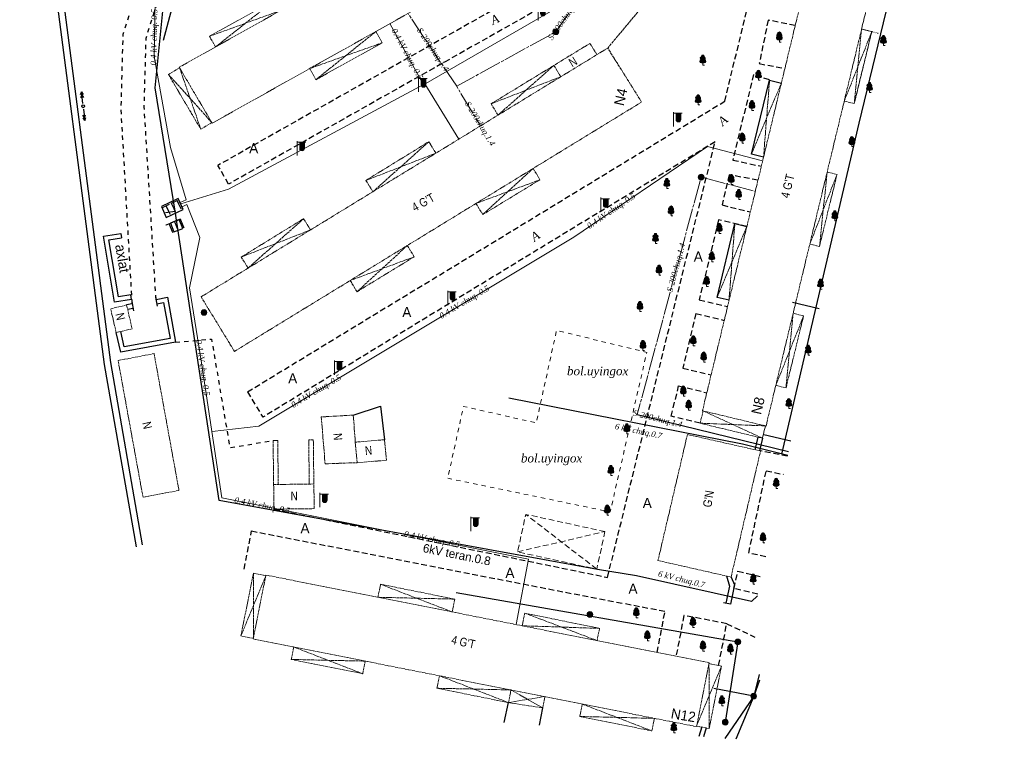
# Model space of a CAD drawing. Extents: x 352696 to 405256, y 4162769 to 4241487.
# Tile 23 of 148: x 402993 to 403164, y 4240025 to 4240150. Entities that reach past the tile are written whole.
import ezdxf
from ezdxf.enums import TextEntityAlignment as Align

# ---------------------------------------------------------------- set-up
doc = ezdxf.new("R2010")
doc.units = 0
doc.header["$LTSCALE"] = 0.5
doc.header["$MEASUREMENT"] = 0
for name, pattern in [('Auto_Street_NotBorder_Line_m1', [3, 1.5, -1.5]), ('Build_Contour_Canopy_m1', [3, 2, -1]), ('Build_Contour_Resid_m1', [1, 1, 0]), ('Commnctn_Gas_Line_Ground_m1', [1, 1, 0]), ('Commnctn_Waterpipes_Line_Unground_m1', [10, 8, -0.5, 1, -0.5]), ('Д_ТРОТ_ТРУБА', [3, 1.5, -1.5]), ('ДОРОГИ_СТРОЯЩ', [9, 8, -1]), ('ЗД_СТР_РАЗВ', [3, 2, -1]), ('Контура низ откосов  Штриховая 0.1-0.5 - - - - - - -', [0.6, 0.1, -0.5])]:
    doc.linetypes.add(name, pattern=pattern)
for name, color, linetype in [('(004) Точки рельефа', 7, 'Continuous'), ('(007) Здания', 7, 'Continuous'), ('(014) Водопровод', 5, 'ИК_Водопровод -------в--------'), ('(016) Кабель', 1, 'Continuous'), ('(017) Канализация', 33, 'KANALIS_K_1'), ('(019) Связь', 3, 'ИК_КАБ_СВЯЗИ'), ('(022) Возд. Линии', 7, 'Continuous'), ('(025) Дорога', 7, 'Continuous'), ('(028) Гидротехн.', 7, 'Continuous'), ('(037) Контуры', 7, 'Continuous'), ('(040) Ограда', 7, 'Continuous'), ('кабель', 1, 'Continuous')]:
    doc.layers.add(name, color=color, linetype=linetype)
for name, color, linetype, lineweight, true_color in [('AUTO#_ROADS_EXIST_L', 7, 'Continuous', 15, 0x000000), ('AUTO#_ROADS_MTRAL_T', 7, 'Continuous', 15, 0x000000), ('COMMN_OBJCT_WATER_L', 7, 'Continuous', 15, 0x000000), ('COMMN_OBJCT_WATER_T', 7, 'Continuous', 15, 0x000000), ('COMMN_OBJCT_WELL#_B', 7, 'Continuous', 15, 0x000000), ('GREEN_VGTAT_#####_B', 7, 'Continuous', 15, 0x000000)]:
    doc.layers.add(name, color=color, linetype=linetype, lineweight=lineweight, true_color=true_color)
for name, color, linetype, true_color in [('BUILD_CANOP_CNTUR_P', 7, 'Continuous', 0x000000), ('BUILD_RESID_CNTUR_P', 7, 'Continuous', 0x000000), ('BUILD_RESID_TITLE_T', 7, 'Continuous', 0x000000), ('COMMN_OBJCT_ELCTR_B', 7, 'Continuous', 0x000000), ('COMMN_OBJCT_ELCTR_L', 7, 'Continuous', 0x000000), ('COMMN_OBJCT_ELCTR_T', 7, 'Continuous', 0x000000), ('COMMN_OBJCT_GAS##_L', 7, 'Continuous', 0x000000)]:
    doc.layers.add(name, color=color, linetype=linetype, true_color=true_color)
doc.styles.add('BM-431', font='txt')
doc.styles.add('P-131', font='txt')
doc.styles.add('S', font='txtwr', dxfattribs={"oblique": 15})
doc.styles.add('БМ-431 (Times New Roman К)', font='timesi.ttf', dxfattribs={"height": 1})
doc.styles.add('Р-131 (Arial Narrow)', font='ARIALN.TTF', dxfattribs={"height": 1})
doc.linetypes.add('Commnctn_Electr_Cabel_Low_Unground_m1', pattern='A,4,-2,[1,Topography.shx,S=0.7,R=45,X=0,Y=0],0.001,[1,Topography.shx,S=0.7,R=315,X=0,Y=0],8,[1,Topography.shx,S=0.7,R=135,X=0,Y=0],0.001,[1,Topography.shx,S=0.7,R=225,X=0,Y=0],-2,4', length=20.002)
doc.linetypes.add('KANALIS_K_1', pattern='A,1,[">",Standard,S=1.8,R=0,X=-0.9,Y=-0.9],3,-1,["К",Standard,S=1.8,R=0,X=-0.9,Y=-0.9],-1,10', length=16)
doc.linetypes.add('ИК_Водопровод -------в--------', pattern='A,9,-0.6,["В",Standard,S=1.2,R=0,X=0,Y=-0.6],-1.2', length=10.8)
doc.linetypes.add('ИК_КАБ_СВЯЗИ', pattern='A,4,["o",Standard,S=0.5,R=0,X=0,Y=-0.125],4,-2', length=10)
doc.linetypes.add('ИК_Э_КАБ_ВН', pattern='A,8,-2,["<<",Standard,S=1,R=0,X=0,Y=-0.5],8,[">>",Standard,S=1,R=0,X=-1,Y=-0.5],-2', length=20)
doc.linetypes.add('ОГРАДА_ГЛИН', pattern='A,4,["|",Standard,S=0.8,R=0,X=0,Y=-0.8],0.5,["|",Standard,S=0.8,R=0,X=0,Y=-0.8],3.5', length=8)
doc.linetypes.add('ОГРАДА_ДЕР', pattern='A,2.5,["|",Standard,S=0.8,R=0,X=0,Y=-0.8],2.5', length=5)
doc.linetypes.add('ОГРАДА_М_1М', pattern='A,2.5,["о",Standard,S=1,R=0,X=0,Y=-0.35],0.5,["0",Standard,S=0.5,R=0,X=-0.3,Y=-0.25],2.5', length=5.5)
doc.linetypes.add('ОТКОСЫ_НЕУКР', pattern='A,0.5,["|",Standard,S=1.2,R=0,X=0,Y=-1.2],1,["|",Standard,S=0.5,R=0,X=0,Y=-0.5],0.5', length=2)

# ---------------------------------------------------------------- blocks, each defined once
blk = doc.blocks.new('strela1')
at = {"layer": '(022) Возд. Линии'}
for p, q in [((-2, 0), (-1.5, 0.25)), ((0, 0), (-2, 0)), ((-2, 0), (-1.5, -0.25)), ((-1.5, 0), (-1, 0.25)), ((-1.5, 0), (-1, -0.25))]:
    blk.add_line(p, q, dxfattribs=at)
blk = doc.blocks.new('strela2')
at = {"layer": '(022) Возд. Линии'}
for p, q in [((0, 0), (2, 0)), ((1.5, 0), (1, 0.25)), ((1.5, 0), (1, -0.25)), ((2, 0), (1.5, 0.25)), ((2, 0), (1.5, -0.25))]:
    blk.add_line(p, q, dxfattribs=at)
blk = doc.blocks.new('STOLB')
at = {"layer": '(022) Возд. Линии'}
blk.add_circle((0, 0), 0.25, dxfattribs=at)
blk = doc.blocks.new('Wellinspect_m1')
at = {"layer": 'COMMN_OBJCT_WELL#_B', "linetype": 'Continuous', "lineweight": 13, "true_color": 0xfffffe}
blk.add_hatch(color=7, dxfattribs=at).paths.add_polyline_path([(-1, 0, 1), (1, 0, 1)])
at = {"layer": 'COMMN_OBJCT_WELL#_B', "color": 18, "linetype": 'Continuous', "lineweight": 13, "true_color": 0x000000}
blk.add_line((-0.71, 0.71), (0.71, -0.71), dxfattribs=at)
blk.add_circle((0, 0), 1, dxfattribs=at)
blk = doc.blocks.new('ElectricFlash1_m1')
at = {"layer": 'COMMN_OBJCT_ELCTR_B', "linetype": 'Continuous', "lineweight": 9, "true_color": 0xfffffe}
blk.add_hatch(color=7, dxfattribs=at).paths.add_polyline_path([(1.25, 2.3), (0.45, 2.3), (0.45, 1.2, 1), (1.25, 1.2)])
at = {"layer": 'COMMN_OBJCT_ELCTR_B', "color": 18, "linetype": 'Continuous', "lineweight": 9, "true_color": 0x000000}
for p, q in [((0, 0), (0, 2.5)), ((0, 2.3), (1.5, 2.3)), ((0.45, 1.2), (0.45, 2.3)), ((0.45, 2.3), (1.25, 2.3)), ((1.25, 2.3), (1.25, 1.2))]:
    blk.add_line(p, q, dxfattribs=at)
blk.add_arc((0.85, 1.2), 0.4, 180, 0, dxfattribs=at)
blk = doc.blocks.new('CharacteristicFol_m1')
at = {"layer": 'GREEN_VGTAT_#####_B', "linetype": 'Continuous', "lineweight": 13, "true_color": 0xfffffe}
h = blk.add_hatch(color=7, dxfattribs=at)
h.dxf.hatch_style = 1
h.paths.add_polyline_path([(0.7, 1.95, 0.545245), (0.49, 2.94, 0.44906), (0, 3.5, 0.44906), (-0.49, 2.94, 0.545245), (-0.7, 1.95, 0.73339), (-0.48, 0.8), (0.48, 0.8, 0.73339)])
at = {"layer": 'GREEN_VGTAT_#####_B', "color": 18, "linetype": 'Continuous', "lineweight": 13, "true_color": 0x000000}
for p, q in [((-0.48, 0.8), (0.48, 0.8)), ((0, 0), (0, 0.8)), ((0, 0), (0, 0.8)), ((0, 0), (0.6, 0))]:
    blk.add_line(p, q, dxfattribs=at)
for centre, radius, start, end in [((0, 3), 0.501, 90.2911, 187.0229), ((0, 3), 0.501, 352.9771, 89.7089), ((-0.41, 1.41), 0.612, 118.4195, 263.4433), ((-0.28, 2.38), 0.602, 111.2452, 225.6501), ((0.41, 1.41), 0.612, 276.5567, 61.5805), ((0.28, 2.38), 0.602, 314.3499, 68.7548)]:
    blk.add_arc(centre, radius, start, end, dxfattribs=at)
blk = doc.blocks.new('wewewrwerwer')
at = {"layer": '(004) Точки рельефа'}
for points in [[(403121.87, 4240125.8), (403119.76, 4240126.32), (403122.92, 4240139.15), (403124.96, 4240138.65)], [(403115.89, 4240100.96), (403113.81, 4240101.46), (403116.89, 4240114.27), (403118.98, 4240113.77)]]:
    blk.add_lwpolyline(points, dxfattribs=at)
at = {"layer": '(014) Водопровод', "flags": 128}
blk.add_lwpolyline([(403099.97, 4240081.14), (403126.2, 4240074.69)], dxfattribs=at)
at = {"layer": '(016) Кабель', "color": 1, "linetype": 'ИК_Э_КАБ_ВН'}
blk.add_lwpolyline([(403163.64, 4240237.55), (403155.73, 4240203.32), (403138.39, 4240131.68), (403125, 4240074.28)], dxfattribs=at)
at = {"layer": '(016) Кабель', "color": 0}
for points in [[(403020.35, 4240118.66), (403017.41, 4240117.23), (403018.27, 4240115.32), (403021.21, 4240116.75), (403020.35, 4240118.66)], [(403018.97, 4240114.36), (403019.6, 4240112.82), (403021.14, 4240113.45), (403020.51, 4240114.99), (403018.97, 4240114.36)]]:
    blk.add_lwpolyline(points, dxfattribs=at)
at = {"layer": '(016) Кабель', "linetype": 'ИК_Э_КАБ_ВН'}
for points in [[(403126.06, 4240074.01), (403118.25, 4240076.01), (403077.67, 4240083.99)], [(403120.81, 4240049.67), (403119.78, 4240048.66), (403099.81, 4240053.15)]]:
    blk.add_lwpolyline(points, dxfattribs=at)
at = {"layer": '(017) Канализация', "linetype": 'KANALIS_K_1', "flags": 128}
blk.add_lwpolyline([(403025.24, 4240213.83), (403033.75, 4240213.54), (403032.16, 4240200.09), (403017.71, 4240146.05)], dxfattribs=at)
at = {"layer": '(017) Канализация'}
for points in [[(403121.9, 4240077.65), (403126.61, 4240076.55)], [(403068.58, 4240050.22), (403117.41, 4240041.66), (403115.23, 4240027.74)]]:
    blk.add_lwpolyline(points, dxfattribs=at)
at = {"layer": '(019) Связь', "flags": 128}
for points in [[(403131.54, 4240099.48), (403126.9, 4240100.61)], [(403121.09, 4240036.03), (403120.16, 4240032.26)], [(403121.19, 4240035.04), (403120.16, 4240032.25)], [(403120.16, 4240032.26), (403115.17, 4240024.9)], [(403120.16, 4240032.27), (403117.06, 4240024.76)]]:
    blk.add_lwpolyline(points, dxfattribs=at)
at = {"layer": '(019) Связь'}
blk.add_lwpolyline([(403120.16, 4240032.26), (403113.23, 4240033.6)], dxfattribs=at)
at = {"layer": '(025) Дорога', "linetype": 'Д_ТРОТ_ТРУБА', "flags": 128}
for points in [[(403012.37, 4240100.34), (403010.43, 4240134.05), (403010.79, 4240147.15), (403018.71, 4240172.25), (403027.66, 4240183.5), (403032.34, 4240187.02)], [(403016.49, 4240101.12), (403014.44, 4240134.48), (403014.77, 4240146.48), (403022.3, 4240170.34), (403030.47, 4240180.61), (403034.75, 4240183.82)], [(403019.87, 4240093.69), (403026.11, 4240094.23), (403029.29, 4240075.4), (403036.8, 4240076.61)]]:
    blk.add_lwpolyline(points, dxfattribs=at)
at = {"layer": '(025) Дорога', "linetype": 'ЗД_СТР_РАЗВ'}
for points in [[(403101.4, 4240178.71), (403117.65, 4240175.48), (403099.49, 4240165.22), (403027.23, 4240124.38)], [(403123.26, 4240174.37), (403101.33, 4240161.97), (403029.07, 4240121.13)], [(403032.34, 4240085.06), (403115.17, 4240135.53), (403124.44, 4240174.14), (403123.26, 4240174.37)], [(403127.37, 4240148.65), (403122.67, 4240149.6), (403121.13, 4240142.04), (403125.58, 4240141.21)], [(403122.88, 4240139.23), (403120.12, 4240140.15), (403116.55, 4240125.3), (403121.49, 4240124.22)], [(403036.94, 4240064.71), (403094.81, 4240052.87), (403113.48, 4240128.49), (403035.01, 4240080.67)], [(403029.07, 4240121.13), (403027.23, 4240124.38)], [(403120.91, 4240121.81), (403115.93, 4240122.74), (403114.68, 4240117.51), (403119.59, 4240116.31)], [(403118.99, 4240113.8), (403114.05, 4240114.91), (403110.73, 4240101.06), (403115.63, 4240099.86)], [(403110.15, 4240098.66), (403107.88, 4240089.2), (403112.78, 4240088.01)], [(403110.15, 4240098.66), (403115.06, 4240097.48)], [(403110.87, 4240079.63), (403105.87, 4240080.83), (403107.14, 4240086.11), (403112.03, 4240084.92)], [(403032.34, 4240085.06), (403035.01, 4240080.67)], [(403126.03, 4240073.88), (403121.35, 4240074.81)], [(403122.28, 4240056.46), (403119.3, 4240057.09), (403122.33, 4240071.38), (403125.35, 4240070.74)], [(403031.76, 4240054.3), (403033.05, 4240060.92), (403097.67, 4240048.31)], [(403120.88, 4240049.97), (403116.72, 4240050.93), (403117.42, 4240053.92), (403121.52, 4240052.95)], [(403103.41, 4240039.84), (403104.77, 4240046.92), (403097.67, 4240048.31)], [(403114.08, 4240037.58), (403115.49, 4240044.83), (403108.07, 4240046.27), (403106.7, 4240039.19)], [(403115.49, 4240044.83), (403120.39, 4240042.51)]]:
    blk.add_lwpolyline(points, dxfattribs=at)
at = {"layer": '(025) Дорога'}
for points in [[(403076.87, 4240027.68), (403077.62, 4240031.14)], [(403083.01, 4240027.24), (403083.57, 4240030.21)]]:
    blk.add_lwpolyline(points, dxfattribs=at)
at = {"layer": '(028) Гидротехн.', "color": 3}
for points in [[(403026.53, 4240378.01), (403027.86, 4240365.67), (403025.74, 4240339.25), (403024.47, 4240331.18), (403017.81, 4240313.82), (403007.5, 4240275.81), (402992.84, 4240226.03), (402992.92, 4240222.96), (402992.88, 4240212.87), (402992.92, 4240206.89), (402993.91, 4240197.92), (402996.55, 4240173.8), (403007.49, 4240089.82), (403013.02, 4240058.18)], [(403027.61, 4240378.33), (403028.94, 4240365.99), (403026.82, 4240339.57), (403025.56, 4240331.51), (403018.89, 4240314.15), (403008.58, 4240276.13), (402993.92, 4240226.35), (402994.01, 4240223.28), (402993.97, 4240213.19), (402994.01, 4240207.22), (402994.99, 4240198.25), (402997.64, 4240174.12), (403008.57, 4240090.14), (403014.1, 4240058.5)]]:
    blk.add_lwpolyline(points, dxfattribs=at)
at = {"layer": '(037) Контуры', "linetype": 'Контура низ откосов  Штриховая 0.1-0.5 - - - - - - -'}
blk.add_lwpolyline([(403140.65, 4240147.6), (403141.85, 4240147.3)], dxfattribs=at)
at = {"layer": '(040) Ограда', "linetype": 'ОГРАДА_ДЕР', "flags": 128}
for points in [[(403012.26, 4240101.12), (403009.3, 4240100.63), (403007.4, 4240112.09), (403010.36, 4240112.58)], [(403016.49, 4240101.12), (403018.45, 4240101.5), (403019.87, 4240093.69), (403010.36, 4240091.96), (403009.58, 4240095.37)], [(403016.41, 4240101.52), (403016.71, 4240099.95)], [(403012.37, 4240100.34), (403011.39, 4240100.15)], [(403012.52, 4240099.55), (403011.54, 4240099.36)], [(403012.3, 4240100.73), (403012.6, 4240099.16)]]:
    blk.add_lwpolyline(points, dxfattribs=at)
at = {"layer": '(040) Ограда', "flags": 128}
for points in [[(403012.13, 4240101.91), (403009.96, 4240101.55), (403008.32, 4240111.43), (403010.49, 4240111.79)], [(403010.36, 4240112.58), (403010.49, 4240111.79)], [(403012.26, 4240101.12), (403012.13, 4240101.91)], [(403016.64, 4240100.34), (403017.81, 4240100.56), (403018.94, 4240094.33), (403010.97, 4240092.89), (403010.36, 4240095.55)]]:
    blk.add_lwpolyline(points, dxfattribs=at)
at = {"layer": '(040) Ограда', "linetype": 'ОГРАДА_М_1М', "flags": 128}
blk.add_lwpolyline([(403050.71, 4240081.04), (403055.45, 4240082.61), (403056.11, 4240076.76)], dxfattribs=at)
at = {"layer": '(040) Ограда', "linetype": 'ОГРАДА_ГЛИН'}
for points in [[(403120.9, 4240077.22), (403120.39, 4240075.02)], [(403121.68, 4240077.03), (403121.17, 4240074.84)], [(403115.46, 4240053.11), (403115.99, 4240051.35), (403115.34, 4240048.38)], [(403116.24, 4240052.93), (403116.85, 4240051.56), (403116.12, 4240048.21), (403114.94, 4240048.47)], [(403111.93, 4240026.74), (403111.48, 4240025.17)]]:
    blk.add_lwpolyline(points, dxfattribs=at)
at = {"layer": '(040) Ограда', "linetype": 'ОТКОСЫ_НЕУКР'}
blk.add_lwpolyline([(403111.14, 4240026.9), (403110.66, 4240025.23)], dxfattribs=at)
at = {"layer": 'AUTO#_ROADS_EXIST_L', "color": 18, "linetype": 'Auto_Street_NotBorder_Line_m1', "lineweight": 15, "true_color": 0x000000, "flags": 128}
blk.add_lwpolyline([(403067.09, 4240070.07), (403095.27, 4240064.24), (403101.62, 4240091.93), (403085.96, 4240095.73), (403082.44, 4240079.68), (403069.83, 4240082.55), (403067.09, 4240070.07)], dxfattribs=at)
at = {"layer": 'BUILD_CANOP_CNTUR_P', "color": 18, "linetype": 'Build_Contour_Canopy_m1', "lineweight": 13, "true_color": 0x000000, "flags": 128}
blk.add_lwpolyline([(403094.37, 4240060.82), (403080.63, 4240063.81), (403079.21, 4240057.3), (403092.94, 4240054.3)], close=True, dxfattribs=at)
for points in [[(403092.94, 4240054.3), (403080.63, 4240063.81)], [(403079.21, 4240057.3), (403094.37, 4240060.82)]]:
    blk.add_lwpolyline(points, dxfattribs=at)
at = {"layer": 'BUILD_RESID_CNTUR_P', "color": 18, "linetype": 'Build_Contour_Resid_m1', "lineweight": 13, "true_color": 0x000000}
for points in [[(403094.16, 4240169.78), (403088.43, 4240179.48), (403020.51, 4240141.41), (403026.24, 4240131.71), (403094.16, 4240169.78)], [(403026.8, 4240144.93), (403025.75, 4240146.78), (403037.05, 4240153.05), (403038.08, 4240151.26)], [(403026.8, 4240144.93), (403037.05, 4240153.05)], [(403038.08, 4240151.26), (403025.75, 4240146.78)], [(403043.14, 4240141.18), (403044.21, 4240139.25), (403055.73, 4240145.67), (403054.64, 4240147.63)], [(403044.21, 4240139.25), (403054.64, 4240147.63)], [(403138.88, 4240148.03), (403140.65, 4240147.6), (403137.6, 4240135.1), (403135.87, 4240135.52)], [(403140.65, 4240147.6), (403135.87, 4240135.52)], [(403137.6, 4240135.1), (403140.65, 4240147.6), (403138.88, 4240148.03)], [(403138.88, 4240148.03), (403137.6, 4240135.1)], [(403055.73, 4240145.67), (403043.14, 4240141.18)], [(403092.96, 4240143.6), (403091.76, 4240145.56), (403085.5, 4240141.73)], [(403100.71, 4240135.37), (403094.84, 4240144.75), (403024.3, 4240101.56), (403030.1, 4240092.1), (403100.71, 4240135.37)], [(403020.57, 4240141.31), (403018.64, 4240140.17), (403024.25, 4240130.67), (403026.18, 4240131.81)], [(403026.18, 4240131.81), (403018.64, 4240140.17)], [(403020.57, 4240141.31), (403024.25, 4240130.67)], [(403075.81, 4240133.1), (403074.61, 4240135.07), (403085.5, 4240141.73), (403086.7, 4240139.77)], [(403075.81, 4240133.1), (403085.5, 4240141.73)], [(403086.7, 4240139.77), (403074.61, 4240135.07)], [(403119.76, 4240126.32), (403124.96, 4240138.65)], [(403121.87, 4240125.8), (403122.92, 4240139.15)], [(403137.6, 4240135.1), (403135.87, 4240135.52)], [(403054.11, 4240119.81), (403052.9, 4240121.77), (403063.81, 4240128.49), (403065.04, 4240126.5)], [(403063.81, 4240128.49), (403054.11, 4240119.81)], [(403052.9, 4240121.77), (403065.04, 4240126.5)], [(403071.99, 4240117.77), (403073.17, 4240115.84), (403083.09, 4240121.89), (403081.9, 4240123.84)], [(403073.17, 4240115.84), (403081.9, 4240123.84)], [(403131.57, 4240110.31), (403134.62, 4240122.81), (403132.91, 4240123.23)], [(403132.91, 4240123.23), (403131.57, 4240110.31)], [(403083.09, 4240121.89), (403071.99, 4240117.77)], [(403134.62, 4240122.81), (403129.9, 4240110.72)], [(403032.46, 4240106.56), (403031.28, 4240108.47), (403042.09, 4240115.13), (403043.29, 4240113.19)], [(403032.46, 4240106.56), (403042.09, 4240115.13)], [(403043.28, 4240113.18), (403031.28, 4240108.47)], [(403113.81, 4240101.46), (403118.98, 4240113.77)], [(403115.89, 4240100.96), (403116.89, 4240114.27)], [(403050.17, 4240104.4), (403051.35, 4240102.46), (403061.27, 4240108.51), (403060.08, 4240110.47)], [(403051.35, 4240102.46), (403060.08, 4240110.47)], [(403131.57, 4240110.31), (403129.9, 4240110.72)], [(403061.27, 4240108.51), (403050.17, 4240104.4)], [(403009.58, 4240095.37), (403008.62, 4240099.51), (403011.39, 4240100.15), (403012.35, 4240096.01), (403009.58, 4240095.37)], [(403128.82, 4240098.26), (403124, 4240086.2)], [(403125.77, 4240085.76), (403128.82, 4240098.26), (403127.01, 4240098.7)], [(403127.01, 4240098.7), (403125.77, 4240085.76)], [(403016.15, 4240091.71), (403020.47, 4240067.97), (403014.23, 4240066.77), (403009.91, 4240090.51), (403016.15, 4240091.71)], [(403125.77, 4240085.76), (403124, 4240086.19)], [(403051.05, 4240076.34), (403050.71, 4240081.04), (403045.15, 4240080.72), (403045.82, 4240072.58), (403051.39, 4240072.78)], [(403122.19, 4240079.16), (403121.68, 4240077.03), (403110.87, 4240079.63), (403111.38, 4240081.77)], [(403121.68, 4240077.03), (403111.38, 4240081.77)], [(403110.87, 4240079.63), (403122.19, 4240079.16)], [(403103.56, 4240055.79), (403116.24, 4240052.93), (403121.35, 4240074.81), (403108.67, 4240077.67), (403103.56, 4240055.79)], [(403036.8, 4240076.61), (403037.6, 4240076.62)], [(403036.8, 4240076.61), (403036.89, 4240068.99)], [(403037.6, 4240076.62), (403037.69, 4240069)], [(403037.6, 4240076.62), (403037.69, 4240069)], [(403043.77, 4240076.75), (403042.97, 4240076.74)], [(403042.97, 4240076.74), (403043.07, 4240069.07)], [(403043.77, 4240076.75), (403043.87, 4240069.08)], [(403051.39, 4240072.78), (403056.45, 4240073.2), (403056.11, 4240076.76), (403051.05, 4240076.34), (403051.39, 4240072.78)], [(403036.89, 4240068.99), (403036.94, 4240064.71), (403043.92, 4240064.8), (403043.87, 4240069.08), (403036.89, 4240068.99)], [(403033.37, 4240042.29), (403031.22, 4240042.71), (403033.38, 4240053.59), (403035.53, 4240053.16)], [(403031.22, 4240042.71), (403035.53, 4240053.16)], [(403033.38, 4240053.59), (403033.37, 4240042.29)], [(403054.99, 4240049.42), (403055.44, 4240051.67), (403068.31, 4240049.1), (403067.87, 4240046.87)], [(403055.44, 4240051.67), (403067.87, 4240046.87)], [(403068.31, 4240049.1), (403054.99, 4240049.42)], [(403080.01, 4240044.47), (403080.46, 4240046.66), (403093.43, 4240044.02), (403093, 4240041.9)], [(403080.46, 4240046.66), (403093, 4240041.9)], [(403093.43, 4240044.02), (403080.01, 4240044.47)], [(403040.37, 4240040.79), (403039.94, 4240038.63), (403052.34, 4240036.15), (403052.78, 4240038.34)], [(403040.37, 4240040.79), (403052.34, 4240036.15)], [(403052.78, 4240038.33), (403039.94, 4240038.63)], [(403110.26, 4240027.07), (403112.43, 4240026.64), (403114.6, 4240037.48), (403112.41, 4240037.91)], [(403112.43, 4240026.64), (403112.41, 4240037.91)], [(403114.6, 4240037.48), (403110.26, 4240027.07)], [(403065.65, 4240035.79), (403065.22, 4240033.63), (403077.62, 4240031.14), (403078.06, 4240033.33)], [(403065.65, 4240035.79), (403077.62, 4240031.14)], [(403078.06, 4240033.33), (403065.22, 4240033.63)], [(403083.57, 4240030.21), (403078.06, 4240033.33)], [(403077.62, 4240031.14), (403083.88, 4240032.18)], [(403077.62, 4240031.14), (403083.57, 4240030.21), (403083.96, 4240032.16)], [(403090.43, 4240030.88), (403090, 4240028.73), (403102.51, 4240026.22), (403102.95, 4240028.4)], [(403090.43, 4240030.88), (403102.51, 4240026.22)], [(403102.95, 4240028.4), (403090, 4240028.73)]]:
    blk.add_lwpolyline(points, dxfattribs=at)
for points in [[(403122.3, 4240079.14), (403140.62, 4240155.27), (403129.6, 4240157.92), (403111.28, 4240081.79)], [(403033.35, 4240042.18), (403035.55, 4240053.27), (403112.44, 4240038.05), (403110.24, 4240026.96)]]:
    blk.add_lwpolyline(points, close=True, dxfattribs=at)
at = {"layer": 'COMMN_OBJCT_ELCTR_L', "color": 1, "linetype": 'Commnctn_Electr_Cabel_Low_Unground_m1', "lineweight": 15, "true_color": 0xff0000, "flags": 128}
for points in [[(403062.89, 4240138.34), (403107.08, 4240163.91), (403114.82, 4240195.65)], [(403020.68, 4240117.93), (403021.7, 4240118.39), (403018.98, 4240127.49), (403016.19, 4240143.28), (403016.47, 4240159.9), (403023.14, 4240176.47), (403020.79, 4240191.03)], [(403062.89, 4240138.34), (403057.07, 4240148.99)], [(403020.78, 4240117.71), (403029.08, 4240120.26), (403063.12, 4240138.52), (403069.01, 4240128.94)], [(403121.72, 4240125.15), (403112.14, 4240127.67), (403088.98, 4240111.95), (403034.3, 4240079.09), (403026.22, 4240078.18)], [(403021.02, 4240117.17), (403021.83, 4240117.57), (403024.1, 4240111.88), (403022.32, 4240103.1), (403024.38, 4240090.08), (403027.9, 4240066.65), (403081.11, 4240056.01), (403078.95, 4240044.68)]]:
    blk.add_lwpolyline(points, dxfattribs=at)
at = {"layer": 'COMMN_OBJCT_GAS##_L', "color": 30, "linetype": 'Commnctn_Gas_Line_Ground_m1', "lineweight": 15, "true_color": 0xff7d00, "flags": 128}
blk.add_lwpolyline([(403112.01, 4240165.29), (403094.84, 4240144.75)], dxfattribs=at)
at = {"layer": 'COMMN_OBJCT_WATER_L', "color": 5, "linetype": 'Commnctn_Waterpipes_Line_Unground_m1', "lineweight": 15, "true_color": 0x0000ff, "flags": 128}
for points in [[(403147.44, 4240173.27), (403108.58, 4240184.53), (403097.63, 4240164.34), (403085.85, 4240147.58), (403068.64, 4240138.11), (403072.79, 4240131.25)], [(403068.64, 4240138.11), (403060.2, 4240150.74)], [(403126.2, 4240074.69), (403099.97, 4240081.14), (403111.04, 4240122.34), (403120.44, 4240119.86)]]:
    blk.add_lwpolyline(points, dxfattribs=at)
at = {"layer": 'кабель', "color": 1, "linetype": 'ИК_Э_КАБ_ВН'}
for points in [[(403018.14, 4240116.22), (403019.78, 4240116.46), (403016.33, 4240137.84), (403018.16, 4240156.44), (403028.67, 4240177.63), (403041.46, 4240186.91), (403052.28, 4240191.39), (403059.45, 4240224.8), (403070.42, 4240255.8), (403082.05, 4240311.94), (403085.43, 4240326.35), (403096.92, 4240323.35), (403102.4, 4240350.3), (403095.4, 4240351.69), (403095.4, 4240351.69)], [(403099.81, 4240053.15), (403093.05, 4240054.26), (403027.42, 4240066.23), (403019.78, 4240116.46)]]:
    blk.add_lwpolyline(points, dxfattribs=at)
at = {"layer": '(022) Возд. Линии', "rotation": 97.02820674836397}
for name, p in [('strela2', (403003.78, 4240135.14)), ('STOLB', (403003.84, 4240134.64)), ('strela1', (403003.9, 4240134.14))]:
    blk.add_blockref(name, p, dxfattribs=at)
at = {"layer": 'COMMN_OBJCT_ELCTR_B', "color": 18, "true_color": 0x000000}
for p in [(403082.75, 4240149.53), (403062.04, 4240137.14), (403106.26, 4240131.13), (403040.98, 4240126.11), (403093.65, 4240116.29), (403067.08, 4240100.13), (403047.45, 4240088.03), (403044.9, 4240065.04), (403071.09, 4240060.89)]:
    blk.add_blockref('ElectricFlash1_m1', p, dxfattribs=at)
at = {"layer": 'COMMN_OBJCT_WELL#_B', "color": 18, "true_color": 0x000000, "xscale": 0.5, "yscale": 0.5, "zscale": 0.5}
for p in [(403085.85, 4240147.58), (403111.05, 4240122.33), (403024.81, 4240098.86), (403091.75, 4240046.42), (403117.42, 4240041.66), (403120.16, 4240032.26), (403120.16, 4240032.26), (403115.24, 4240027.74), (403115.24, 4240027.74)]:
    blk.add_blockref('Wellinspect_m1', p, dxfattribs=at)
at = {"layer": 'GREEN_VGTAT_#####_B', "color": 18, "true_color": 0x000000, "xscale": 0.5, "yscale": 0.5, "zscale": 0.5}
for p in [(403124.62, 4240145.79), (403142.67, 4240145.17), (403111.34, 4240141.78), (403120.99, 4240139.15), (403140.25, 4240137.02), (403110.53, 4240134.87), (403119.86, 4240133.9), (403118.18, 4240128.26), (403137.2, 4240127.63), (403105.1, 4240120.37), (403116.28, 4240121.05), (403117.57, 4240118.46), (403105.83, 4240115.6), (403134.23, 4240114.75), (403114.2, 4240112.54), (403103.13, 4240110.82), (403112.9, 4240107.64), (403103.75, 4240105.33), (403112, 4240103.38), (403131.76, 4240102.89), (403100.43, 4240099), (403100.95, 4240092.26), (403109.69, 4240093.06), (403129.61, 4240091.44), (403111.5, 4240090.24), (403107.96, 4240084.34), (403126.26, 4240082.16), (403108.88, 4240081.88), (403098.17, 4240077.78), (403095.39, 4240070.56), (403124.07, 4240068.32), (403094.76, 4240063.69), (403121.78, 4240058.85), (403120.08, 4240051.69), (403099.8, 4240045.83), (403109.62, 4240044.19), (403101.72, 4240041.85), (403111.36, 4240040.09), (403116.13, 4240039.57), (403114.64, 4240030.57), (403106.31, 4240025.89)]:
    blk.add_blockref('CharacteristicFol_m1', p, dxfattribs=at)
at = {"layer": '(007) Здания', "style": 'P-131'}
for s, rotation, p in [('N4', 77.1013, (403097.61, 4240134.61)), ('axlat', 279.4137, (403009.39, 4240110.52)), ('N8', 77.1013, (403121.43, 4240081.02)), ('N12', 350.437, (403105.7, 4240028.43))]:
    blk.add_text(s, height=1.75, rotation=rotation, dxfattribs=at).set_placement(p)
at = {"layer": '(016) Кабель', "color": 0, "style": 'P-131'}
for rotation, p in [(25.938, (403018.31, 4240115.54)), (22.249, (403018.72, 4240112.43))]:
    blk.add_text('ТП', height=1.76, rotation=rotation, dxfattribs=at).set_placement(p)
at = {"layer": '(025) Дорога', "linetype": 'ДОРОГИ_СТРОЯЩ', "style": 'BM-431'}
for p in [(403032.65, 4240126.5), (403109.77, 4240107.69), (403059.21, 4240098.04), (403039.42, 4240086.55), (403100.92, 4240064.91), (403041.55, 4240060.54), (403077.1, 4240052.78), (403098.45, 4240050.05)]:
    blk.add_text('A', height=1.75, dxfattribs=at).set_placement(p)
at = {"color": 7, "style": 'S', "oblique": 15, "flags": 8}
blk.add_attdef('SK', (403148.11, 4240555.26), '', height=2, dxfattribs=at)
at = {"layer": 'AUTO#_ROADS_MTRAL_T', "color": 18, "true_color": 0x000000, "style": 'БМ-431 (Times New Roman К)'}
for rotation, p in [(25.5041, (403075.56, 4240149.04)), (43.2697, (403115.32, 4240131.6)), (34.6212, (403082.68, 4240111.47))]:
    blk.add_text('A', height=1.5, rotation=rotation, dxfattribs=at).set_placement(p, align=Align.CENTER)
for p in [(403087.78, 4240087.95), (403079.79, 4240072.82)]:
    blk.add_text('bol.uyingox', height=1.5, dxfattribs=at).set_placement(p)
at = {"layer": 'BUILD_RESID_TITLE_T', "color": 18, "true_color": 0x000000, "style": 'Р-131 (Arial Narrow)'}
for s, rotation, p in [('N', 31.4782, (403088.67, 4240141.39)), ("4 G'T", 76.5153, (403126.29, 4240118.61)), ("4 G'T", 29.2722, (403061.39, 4240116.3)), ('N', 283.0097, (403009.43, 4240098.58)), ('N', 283.0097, (403014.09, 4240079.7)), ('N', 274.7271, (403047.25, 4240077.84)), ('N', 4.7449, (403052.79, 4240074.11)), ("G'N", 80.3499, (403112.8, 4240064.94)), ("4 G'T", 347.6247, (403067.62, 4240041.36))]:
    blk.add_text(s, height=1.5, rotation=rotation, dxfattribs=at).set_placement(p)
blk.add_text('N', height=1.5, dxfattribs=at).set_placement((403039.82, 4240066.27))
at = {"layer": 'COMMN_OBJCT_ELCTR_T', "color": 18, "linetype": 'Continuous', "true_color": 0x000000, "style": 'БМ-431 (Times New Roman К)'}
for rotation, p in [(89.0459, (403016.25, 4240146.63)), (298.6479, (403059.98, 4240143.67)), (34.1677, (403095.51, 4240116.38)), (31.0063, (403070.03, 4240100.56)), (278.548, (403024.5, 4240089.25)), (31.0063, (403044.32, 4240085.1)), (348.6887, (403034.91, 4240065.25)), (348.6887, (403064.32, 4240059.37))]:
    blk.add_text('0.4 kV chuq. 0.5', height=1, rotation=rotation, dxfattribs=at).set_placement(p, align=Align.MIDDLE)
for rotation, p in [(348.104, (403096.02, 4240078.64)), (345.8255, (403103.51, 4240053.08))]:
    blk.add_text('6 kV chuq.0.7', height=1, rotation=rotation, dxfattribs=at).set_placement(p)
at = {"layer": 'COMMN_OBJCT_WATER_T', "color": 18, "linetype": 'Continuous', "true_color": 0x000000, "style": 'БМ-431 (Times New Roman К)'}
for rotation, p in [(54.8989, (403087.41, 4240149.8)), (303.7298, (403064.42, 4240144.43)), (301.2335, (403072.6, 4240131.58)), (74.962, (403106.82, 4240106.63)), (346.1754, (403103.47, 4240080.28))]:
    blk.add_text('S-200chuq.1.4', height=1, rotation=rotation, dxfattribs=at).set_placement(p, align=Align.MIDDLE)
at = {"layer": 'кабель', "color": 18, "lineweight": 30, "true_color": 0x000000, "style": 'BM-431'}
blk.add_text('6kV teran.0.8', height=1.5, rotation=348.5486, dxfattribs=at).set_placement((403068.67, 4240056.83), align=Align.MIDDLE_CENTER)

msp = doc.modelspace()

# ---------------------------------------------------------------- block references
at = {"color": 1, "linetype": 'Continuous', "lineweight": 50}
msp.add_blockref('wewewrwerwer', (0, 0), dxfattribs=at)

doc.saveas('drawing.dxf')
